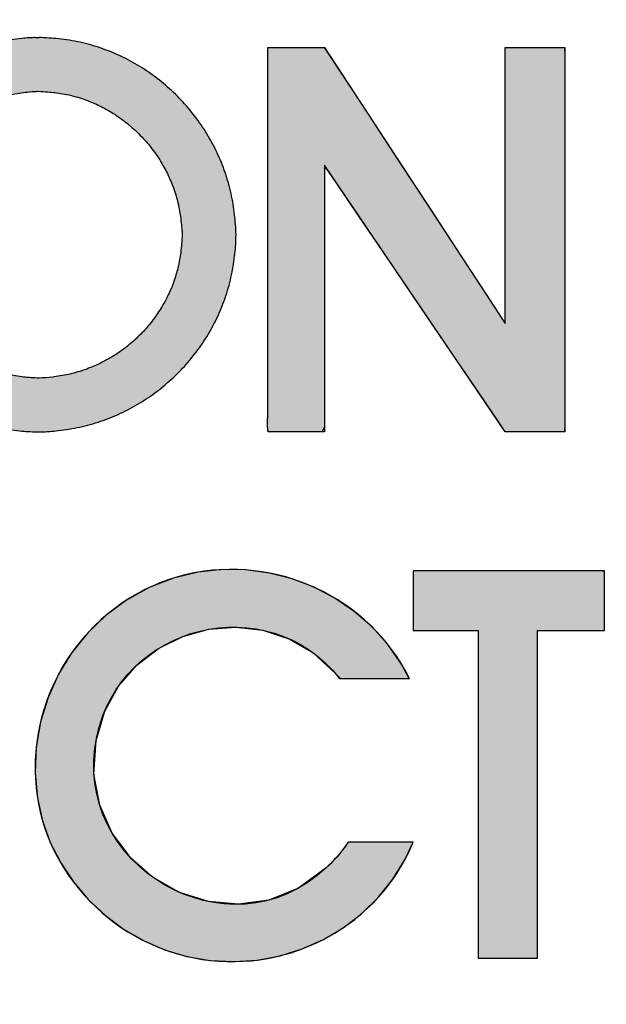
# Model space of a CAD drawing. Header units: inches. Extents: x 0 to 188, y 0 to 141.
# Tile 14 of 22: x 173.75 to 177.27, y 8.37 to 14.29. Entities that reach past the tile are written whole.
import ezdxf
from ezdxf import colors
from ezdxf.entities.mleader import LeaderData, LeaderLine
from ezdxf.math import Vec2, Vec3

# ---------------------------------------------------------------- set-up
doc = ezdxf.new("R2010")
doc.units = ezdxf.units.IN
doc.header["$MEASUREMENT"] = 0
doc.layers.add('Default', color=7, linetype='Continuous')

# ---------------------------------------------------------------- blocks, each defined once
blk = doc.blocks.new('_DOT')
at = {"color": 0}
blk.add_line((0, 0), (-1, 0), dxfattribs=at)
at = {"color": 0, "const_width": 0.333}
blk.add_lwpolyline([(-0.1665, 0, 1), (0.1665, 0, 1)], format="xyb", close=True, dxfattribs=at)
blk = doc.blocks.new('block_2')
at = {"layer": 'Default', "linetype": 'Continuous'}
for points in [[(0.24683, 0.05811), (0.23145, 0.04686), (0.215, 0.04023), (0.1981, 0.03788), (0.18134, 0.03942), (0.16533, 0.04452), (0.15068, 0.05279), (0.13798, 0.06387), (0.12784, 0.07742), (0.12087, 0.09305), (0.11767, 0.11041), (0.11884, 0.12913), (0.1237, 0.14549), (0.13141, 0.15943), (0.14153, 0.17108), (0.15359, 0.18031), (0.16711, 0.187), (0.1816, 0.19102), (0.19658, 0.19224), (0.21158, 0.19054), (0.22611, 0.18578), (0.2397, 0.17786), (0.25187, 0.16663), (0.25487, 0.16367), (0.25699, 0.16367), (0.2604, 0.16367), (0.26474, 0.16367), (0.2697, 0.16367), (0.27491, 0.16367), (0.28006, 0.16367), (0.28478, 0.16367), (0.28875, 0.16367), (0.29163, 0.16367), (0.29307, 0.16367), (0.28884, 0.17158), (0.28122, 0.18255), (0.2724, 0.19238), (0.26252, 0.201), (0.25172, 0.20837), (0.24015, 0.21442), (0.22795, 0.21909), (0.21526, 0.22232), (0.20223, 0.22406), (0.189, 0.22424), (0.17572, 0.2228), (0.16193, 0.2195), (0.1484, 0.21424), (0.13587, 0.2073), (0.12445, 0.19884), (0.11426, 0.18903), (0.1054, 0.17802), (0.09799, 0.16599), (0.09213, 0.1531), (0.08795, 0.13951), (0.08555, 0.1254), (0.08504, 0.11092), (0.08631, 0.09702), (0.08907, 0.08441), (0.0934, 0.07235), (0.09917, 0.06095), (0.10626, 0.05031), (0.11454, 0.04056), (0.12388, 0.03179), (0.13415, 0.02413), (0.14525, 0.01768), (0.15702, 0.01255), (0.16937, 0.00885), (0.18226, 0.00665), (0.19546, 0.00598), (0.20851, 0.00687), (0.22126, 0.00926), (0.23358, 0.0131), (0.24533, 0.01832), (0.25638, 0.02486), (0.26659, 0.03267), (0.27583, 0.04167), (0.28396, 0.05181), (0.29085, 0.06302), (0.29522, 0.07245), (0.29404, 0.07245), (0.2915, 0.07245), (0.28789, 0.07245), (0.28355, 0.07245), (0.27879, 0.07245), (0.27392, 0.07245), (0.26926, 0.07245), (0.26513, 0.07245), (0.26184, 0.07245), (0.25972, 0.07245), (0.25895, 0.07229), (0.25798, 0.07089), (0.25698, 0.06951), (0.25596, 0.06815), (0.25491, 0.06681), (0.25383, 0.06549), (0.25272, 0.0642), (0.25159, 0.06293), (0.25044, 0.06169), (0.24926, 0.06047), (0.24806, 0.05928)], [(0.29526, 0.19042), (0.29609, 0.19042), (0.29835, 0.19042), (0.30175, 0.19042), (0.30595, 0.19042), (0.31064, 0.19042), (0.31551, 0.19042), (0.32023, 0.19042), (0.3245, 0.19042), (0.328, 0.19042), (0.33041, 0.19042), (0.33141, 0.19042), (0.33142, 0.1871), (0.33142, 0.17639), (0.33142, 0.15982), (0.33142, 0.139), (0.33142, 0.11552), (0.33142, 0.09097), (0.33142, 0.06696), (0.33142, 0.04507), (0.33142, 0.02691), (0.33142, 0.01407), (0.33142, 0.00815), (0.33188, 0.00793), (0.33369, 0.00793), (0.33659, 0.00793), (0.34029, 0.00793), (0.34451, 0.00793), (0.34895, 0.00793), (0.35332, 0.00793), (0.35735, 0.00793), (0.36073, 0.00793), (0.36317, 0.00793), (0.3644, 0.00793), (0.36449, 0.00983), (0.36449, 0.01902), (0.36449, 0.03442), (0.36449, 0.05444), (0.36449, 0.07746), (0.36449, 0.10191), (0.36449, 0.12618), (0.36449, 0.14868), (0.36449, 0.16781), (0.36449, 0.18197), (0.36449, 0.18956), (0.36476, 0.19042), (0.36647, 0.19042), (0.36949, 0.19042), (0.37349, 0.19042), (0.37813, 0.19042), (0.3831, 0.19042), (0.38808, 0.19042), (0.39272, 0.19042), (0.39672, 0.19042), (0.39973, 0.19042), (0.40145, 0.19042), (0.40172, 0.19057), (0.40172, 0.19195), (0.40172, 0.19451), (0.40172, 0.19798), (0.40172, 0.20205), (0.40172, 0.20645), (0.40172, 0.21088), (0.40172, 0.21505), (0.40172, 0.21867), (0.40172, 0.22146), (0.40172, 0.22313), (0.39941, 0.22347), (0.39247, 0.22347), (0.38554, 0.22347), (0.3786, 0.22347), (0.37167, 0.22347), (0.36474, 0.22347), (0.3578, 0.22347), (0.35087, 0.22347), (0.34394, 0.22347), (0.337, 0.22347), (0.33007, 0.22347), (0.32409, 0.22347), (0.32146, 0.22347), (0.31882, 0.22347), (0.31618, 0.22347), (0.31354, 0.22347), (0.31091, 0.22347), (0.30827, 0.22347), (0.30563, 0.22347), (0.30299, 0.22347), (0.30036, 0.22347), (0.29772, 0.22347), (0.29538, 0.22346), (0.29532, 0.22263), (0.29528, 0.22063), (0.29525, 0.21769), (0.29524, 0.21408), (0.29523, 0.21003), (0.29523, 0.20579), (0.29524, 0.20161), (0.29524, 0.19774), (0.29525, 0.19442), (0.29526, 0.19189)]]:
    blk.add_hatch(color=7, dxfattribs=at).paths.add_polyline_path(points)
at = {"layer": 'Default', "color": 7, "linetype": 'Continuous'}
for points in [[(0.24683, 0.05811), (0.23145, 0.04686), (0.215, 0.04023), (0.1981, 0.03788), (0.18134, 0.03942), (0.16533, 0.04452), (0.15068, 0.05279), (0.13798, 0.06387), (0.12784, 0.07742), (0.12087, 0.09305), (0.11767, 0.11041), (0.11884, 0.12913), (0.1237, 0.14549), (0.13141, 0.15943), (0.14153, 0.17108), (0.15359, 0.18031), (0.16711, 0.187), (0.1816, 0.19102), (0.19658, 0.19224), (0.21158, 0.19054), (0.22611, 0.18578), (0.2397, 0.17786), (0.25187, 0.16663), (0.25487, 0.16367), (0.25699, 0.16367), (0.2604, 0.16367), (0.26474, 0.16367), (0.2697, 0.16367), (0.27491, 0.16367), (0.28006, 0.16367), (0.28478, 0.16367), (0.28875, 0.16367), (0.29163, 0.16367), (0.29307, 0.16367), (0.28884, 0.17158), (0.28122, 0.18255), (0.2724, 0.19238), (0.26252, 0.201), (0.25172, 0.20837), (0.24015, 0.21442), (0.22795, 0.21909), (0.21526, 0.22232), (0.20223, 0.22406), (0.189, 0.22424), (0.17572, 0.2228), (0.16193, 0.2195), (0.1484, 0.21424), (0.13587, 0.2073), (0.12445, 0.19884), (0.11426, 0.18903), (0.1054, 0.17802), (0.09799, 0.16599), (0.09213, 0.1531), (0.08795, 0.13951), (0.08555, 0.1254), (0.08504, 0.11092), (0.08631, 0.09702), (0.08907, 0.08441), (0.0934, 0.07235), (0.09917, 0.06095), (0.10626, 0.05031), (0.11454, 0.04056), (0.12388, 0.03179), (0.13415, 0.02413), (0.14525, 0.01768), (0.15702, 0.01255), (0.16937, 0.00885), (0.18226, 0.00665), (0.19546, 0.00598), (0.20851, 0.00687), (0.22126, 0.00926), (0.23358, 0.0131), (0.24533, 0.01832), (0.25638, 0.02486), (0.26659, 0.03267), (0.27583, 0.04167), (0.28396, 0.05181), (0.29085, 0.06302), (0.29522, 0.07245), (0.29404, 0.07245), (0.2915, 0.07245), (0.28789, 0.07245), (0.28355, 0.07245), (0.27879, 0.07245), (0.27392, 0.07245), (0.26926, 0.07245), (0.26513, 0.07245), (0.26184, 0.07245), (0.25972, 0.07245), (0.25895, 0.07229), (0.25798, 0.07089), (0.25698, 0.06951), (0.25596, 0.06815), (0.25491, 0.06681), (0.25383, 0.06549), (0.25272, 0.0642), (0.25159, 0.06293), (0.25044, 0.06169), (0.24926, 0.06047), (0.24806, 0.05928), (0.24683, 0.05811)], [(0.29526, 0.19042), (0.29609, 0.19042), (0.29835, 0.19042), (0.30175, 0.19042), (0.30595, 0.19042), (0.31064, 0.19042), (0.31551, 0.19042), (0.32023, 0.19042), (0.3245, 0.19042), (0.328, 0.19042), (0.33041, 0.19042), (0.33141, 0.19042), (0.33142, 0.1871), (0.33142, 0.17639), (0.33142, 0.15982), (0.33142, 0.139), (0.33142, 0.11552), (0.33142, 0.09097), (0.33142, 0.06696), (0.33142, 0.04507), (0.33142, 0.02691), (0.33142, 0.01407), (0.33142, 0.00815), (0.33188, 0.00793), (0.33369, 0.00793), (0.33659, 0.00793), (0.34029, 0.00793), (0.34451, 0.00793), (0.34895, 0.00793), (0.35332, 0.00793), (0.35735, 0.00793), (0.36073, 0.00793), (0.36317, 0.00793), (0.3644, 0.00793), (0.36449, 0.00983), (0.36449, 0.01902), (0.36449, 0.03442), (0.36449, 0.05444), (0.36449, 0.07746), (0.36449, 0.10191), (0.36449, 0.12618), (0.36449, 0.14868), (0.36449, 0.16781), (0.36449, 0.18197), (0.36449, 0.18956), (0.36476, 0.19042), (0.36647, 0.19042), (0.36949, 0.19042), (0.37349, 0.19042), (0.37813, 0.19042), (0.3831, 0.19042), (0.38808, 0.19042), (0.39272, 0.19042), (0.39672, 0.19042), (0.39973, 0.19042), (0.40145, 0.19042), (0.40172, 0.19057), (0.40172, 0.19195), (0.40172, 0.19451), (0.40172, 0.19798), (0.40172, 0.20205), (0.40172, 0.20645), (0.40172, 0.21088), (0.40172, 0.21505), (0.40172, 0.21867), (0.40172, 0.22146), (0.40172, 0.22313), (0.39941, 0.22347), (0.39247, 0.22347), (0.38554, 0.22347), (0.3786, 0.22347), (0.37167, 0.22347), (0.36474, 0.22347), (0.3578, 0.22347), (0.35087, 0.22347), (0.34394, 0.22347), (0.337, 0.22347), (0.33007, 0.22347), (0.32409, 0.22347), (0.32146, 0.22347), (0.31882, 0.22347), (0.31618, 0.22347), (0.31354, 0.22347), (0.31091, 0.22347), (0.30827, 0.22347), (0.30563, 0.22347), (0.30299, 0.22347), (0.30036, 0.22347), (0.29772, 0.22347), (0.29538, 0.22346), (0.29532, 0.22263), (0.29528, 0.22063), (0.29525, 0.21769), (0.29524, 0.21408), (0.29523, 0.21003), (0.29523, 0.20579), (0.29524, 0.20161), (0.29524, 0.19774), (0.29525, 0.19442), (0.29526, 0.19189), (0.29526, 0.19042)]]:
    blk.add_lwpolyline(points, close=True, dxfattribs=at)
for points, knots in [([(0.29317, 0.16367), (0.27083, 0.20894), (0.21875, 0.23279), (0.16984, 0.22163), (0.11624, 0.20938), (0.07967, 0.1572), (0.08561, 0.10278), (0.08997, 0.05451), (0.13028, 0.01424), (0.17784, 0.00724), (0.22689, -0.00026), (0.27634, 0.02614), (0.29526, 0.07245)], [0, 0, 0, 0, 0.25, 0.25, 0.25, 0.5, 0.5, 0.5, 0.75, 0.75, 0.75, 1, 1, 1, 1]), ([(0.40172, 0.22347), (0.37603, 0.22347), (0.35036, 0.22347), (0.32468, 0.22347), (0.31491, 0.22347), (0.30514, 0.22347), (0.29538, 0.22347), (0.29514, 0.22347), (0.29526, 0.19364), (0.29526, 0.19042)], [0, 0, 0, 0, 0.333333, 0.333333, 0.333333, 0.666667, 0.666667, 0.666667, 1, 1, 1, 1]), ([(0.24683, 0.05811), (0.19257, 0.0074), (0.10403, 0.05945), (0.11926, 0.13128), (0.13251, 0.19393), (0.21412, 0.21437), (0.25433, 0.16367)], [0, 0, 0, 0, 0.5, 0.5, 0.5, 1, 1, 1, 1])]:
    blk.add_open_spline(points, degree=3, knots=knots, dxfattribs=at)
for points in [[(0.40172, 0.19042), (0.40172, 0.19042), (0.40172, 0.22347), (0.40172, 0.22347)], [(0.29526, 0.19042), (0.29526, 0.19042), (0.33142, 0.19042), (0.33142, 0.19042)], [(0.33142, 0.19042), (0.33142, 0.19042), (0.33142, 0.00793), (0.33142, 0.00793)], [(0.36449, 0.00793), (0.36449, 0.00793), (0.36449, 0.19042), (0.36449, 0.19042)], [(0.36449, 0.19042), (0.36449, 0.19042), (0.40172, 0.19042), (0.40172, 0.19042)], [(0.25433, 0.16367), (0.25433, 0.16367), (0.29317, 0.16367), (0.29317, 0.16367)], [(0.25906, 0.07245), (0.25552, 0.06721), (0.25142, 0.06238), (0.24683, 0.05811)], [(0.29526, 0.07245), (0.29526, 0.07245), (0.25906, 0.07245), (0.25906, 0.07245)], [(0.33142, 0.00793), (0.33142, 0.00793), (0.36449, 0.00793), (0.36449, 0.00793)]]:
    blk.add_open_spline(points, degree=3, dxfattribs=at)
blk = doc.blocks.new('Block1')
at = {"layer": 'Default', "linetype": 'Continuous'}
h = blk.add_hatch(color=7, dxfattribs=at)
edge = h.paths.add_edge_path()
edge.add_spline(control_points=[(2.17777, 1.22006), (2.17707, 1.22003), (2.17586, 1.21996), (2.17326, 1.21981), (2.17188, 1.21972), (2.16649, 1.2191), (2.16251, 1.21853), (2.15431, 1.2168), (2.15052, 1.21575), (2.14263, 1.21308), (2.13899, 1.2116), (2.13155, 1.20809), (2.12809, 1.20619), (2.12115, 1.2019), (2.1179, 1.19962), (2.11151, 1.19462), (2.10851, 1.19199), (2.10271, 1.18634), (2.09999, 1.18339), (2.09483, 1.17716), (2.09244, 1.17393), (2.08796, 1.16717), (2.08592, 1.1637), (2.08218, 1.15646), (2.08053, 1.1528), (2.07758, 1.14515), (2.07633, 1.14132), (2.07423, 1.13331), (2.07342, 1.12936), (2.07222, 1.12107), (2.07187, 1.11702), (2.07163, 1.10864), (2.07175, 1.10464), (2.07244, 1.09649), (2.073, 1.09271), (2.07456, 1.08492), (2.07551, 1.08124), (2.07788, 1.07375), (2.07922, 1.07021), (2.08235, 1.06308), (2.08405, 1.05969), (2.08788, 1.05297), (2.08993, 1.04977), (2.0944, 1.04351), (2.09676, 1.04053), (2.10184, 1.03477), (2.10449, 1.03205), (2.11013, 1.02683), (2.11303, 1.02441), (2.11919, 1.01978), (2.12231, 1.01768), (2.12894, 1.01371), (2.13225, 1.01195), (2.13932, 1.00868), (2.14278, 1.00729), (2.15023, 1.00479), (2.15382, 1.00379), (2.16158, 1.00211), (2.16531, 1.00153), (2.17078, 1.00091), (2.17228, 1.0008), (2.17542, 1.00061), (2.17706, 1.00052), (2.18311, 1.00055), (2.18447, 1.00065), (2.18743, 1.00086), (2.18904, 1.00098), (2.19476, 1.00167), (2.19872, 1.00231), (2.20667, 1.00406), (2.21047, 1.00513), (2.21812, 1.00772), (2.22176, 1.00918), (2.22901, 1.01256), (2.23247, 1.0144), (2.23927, 1.0185), (2.24251, 1.02069), (2.24882, 1.02546), (2.2518, 1.02798), (2.25757, 1.03338), (2.26026, 1.03619), (2.26543, 1.04217), (2.26782, 1.04524), (2.27234, 1.05176), (2.27438, 1.05506), (2.27819, 1.06207), (2.27986, 1.06557), (2.28292, 1.07302), (2.2842, 1.07669), (2.28643, 1.08452), (2.2873, 1.08835), (2.28834, 1.09448), (2.28858, 1.09639), (2.28901, 1.10011), (2.2892, 1.10192), (2.28946, 1.10479), (2.2895, 1.10578), (2.28957, 1.1077), (2.2896, 1.10862), (2.28962, 1.11118), (2.2896, 1.11176), (2.28956, 1.11311), (2.28953, 1.11388), (2.28931, 1.11645), (2.28915, 1.1182), (2.28878, 1.12184), (2.28858, 1.12372), (2.28763, 1.12986), (2.28683, 1.13371), (2.28472, 1.14159), (2.2835, 1.14532), (2.28057, 1.15283), (2.27894, 1.1564), (2.27524, 1.1635), (2.27324, 1.16688), (2.26884, 1.17351), (2.26649, 1.17667), (2.26142, 1.18279), (2.25876, 1.18568), (2.25308, 1.19123), (2.25013, 1.19383), (2.2439, 1.19877), (2.2407, 1.20104), (2.23396, 1.2053), (2.23055, 1.20721), (2.22333, 1.21074), (2.21974, 1.21227), (2.21211, 1.21501), (2.20837, 1.21613), (2.20038, 1.21801), (2.19651, 1.2187), (2.18869, 1.21963), (2.18514, 1.21982), (2.18086, 1.22009), (2.18045, 1.22011), (2.18004, 1.22013)], knot_values=[0, 0, 0, 0, 0.006253, 0.006253, 0.012505, 0.012505, 0.030829, 0.030829, 0.048882, 0.048882, 0.066764, 0.066764, 0.084548, 0.084548, 0.102286, 0.102286, 0.120012, 0.120012, 0.137747, 0.137747, 0.15551, 0.15551, 0.173315, 0.173315, 0.191184, 0.191184, 0.20915, 0.20915, 0.227262, 0.227262, 0.245593, 0.245593, 0.263702, 0.263702, 0.281026, 0.281026, 0.298163, 0.298163, 0.315172, 0.315172, 0.332097, 0.332097, 0.348969, 0.348969, 0.365805, 0.365805, 0.382621, 0.382621, 0.39943, 0.39943, 0.41625, 0.41625, 0.433104, 0.433104, 0.450033, 0.450033, 0.467091, 0.467091, 0.484355, 0.484355, 0.491212, 0.491212, 0.49807, 0.49807, 0.505746, 0.505746, 0.513421, 0.513421, 0.531337, 0.531337, 0.549023, 0.549023, 0.566548, 0.566548, 0.583962, 0.583962, 0.601305, 0.601305, 0.618607, 0.618607, 0.635893, 0.635893, 0.65319, 0.65319, 0.67053, 0.67053, 0.687954, 0.687954, 0.705517, 0.705517, 0.72329, 0.72329, 0.732328, 0.732328, 0.741367, 0.741367, 0.744906, 0.744906, 0.748446, 0.748446, 0.750825, 0.750825, 0.753204, 0.753204, 0.762224, 0.762224, 0.771244, 0.771244, 0.789037, 0.789037, 0.806664, 0.806664, 0.824184, 0.824184, 0.841639, 0.841639, 0.859056, 0.859056, 0.876456, 0.876456, 0.893855, 0.893855, 0.91127, 0.91127, 0.928728, 0.928728, 0.946265, 0.946265, 0.963936, 0.963936, 0.981815, 0.981815, 0.998218, 0.998218, 1, 1, 1, 1], degree=3, periodic=0)
edge.add_line((2.18004, 1.22013), (2.17777, 1.22006))
edge = h.paths.add_edge_path()
edge.add_spline(control_points=[(2.17867, 1.19007), (2.17774, 1.19001), (2.17497, 1.18989), (2.17104, 1.18945), (2.16692, 1.18883), (2.16235, 1.18787), (2.15839, 1.18678), (2.15398, 1.18529), (2.15021, 1.18376), (2.14597, 1.18176), (2.14241, 1.17982), (2.13838, 1.17732), (2.13507, 1.17501), (2.1313, 1.17205), (2.12826, 1.16939), (2.12479, 1.16601), (2.12205, 1.16304), (2.11895, 1.15929), (2.11654, 1.15604), (2.11384, 1.15197), (2.11179, 1.14848), (2.10955, 1.14415), (2.10788, 1.14044), (2.10614, 1.13592), (2.10487, 1.13203), (2.10365, 1.12736), (2.10282, 1.12332), (2.10213, 1.11853), (2.10177, 1.11438), (2.10163, 1.10958), (2.10175, 1.10546), (2.10215, 1.10084), (2.10271, 1.09694), (2.1036, 1.09249), (2.10458, 1.08872), (2.10595, 1.08439), (2.10732, 1.08077), (2.10915, 1.07659), (2.11088, 1.07315), (2.11315, 1.06916), (2.11522, 1.06593), (2.11789, 1.06219), (2.12028, 1.05919), (2.12332, 1.05573), (2.12599, 1.05299), (2.12935, 1.04988), (2.13229, 1.04743), (2.13593, 1.0447), (2.1391, 1.04256), (2.14296, 1.04024), (2.14635, 1.03845), (2.15039, 1.03657), (2.15397, 1.03515), (2.15816, 1.03374), (2.1619, 1.0327), (2.16621, 1.03177), (2.17009, 1.03116), (2.17403, 1.03072), (2.17703, 1.03056), (2.18013, 1.03041), (2.18199, 1.03056), (2.18545, 1.03076), (2.18987, 1.03128), (2.1939, 1.03193), (2.19855, 1.03296), (2.20242, 1.03404), (2.2069, 1.03556), (2.2106, 1.03705), (2.21488, 1.03904), (2.21838, 1.0409), (2.22243, 1.04334), (2.2257, 1.04555), (2.22946, 1.0484), (2.23247, 1.05094), (2.23591, 1.05416), (2.23864, 1.057), (2.24171, 1.06055), (2.24412, 1.06366), (2.24678, 1.0675), (2.24886, 1.07086), (2.25108, 1.07494), (2.25279, 1.07852), (2.25455, 1.08281), (2.25586, 1.08659), (2.25714, 1.09106), (2.25803, 1.09501), (2.25879, 1.09966), (2.25923, 1.10375), (2.25955, 1.10706), (2.25959, 1.1086), (2.25963, 1.11021), (2.25962, 1.1109), (2.25959, 1.11195), (2.25933, 1.11493), (2.25895, 1.11902), (2.25826, 1.12368), (2.25743, 1.12764), (2.25622, 1.13218), (2.25497, 1.13599), (2.25326, 1.14038), (2.25161, 1.14401), (2.24942, 1.14821), (2.2474, 1.15163), (2.24476, 1.15559), (2.24239, 1.15877), (2.23935, 1.16245), (2.23666, 1.16537), (2.23325, 1.16871), (2.23028, 1.17132), (2.22655, 1.17427), (2.22332, 1.17657), (2.21933, 1.17909), (2.21586, 1.18103), (2.21165, 1.18309), (2.20798, 1.18465), (2.2036, 1.18623), (2.19974, 1.18738), (2.19521, 1.18845), (2.19121, 1.18916), (2.18677, 1.18967), (2.18321, 1.1899), (2.17961, 1.19013), (2.17909, 1.19014), (2.17877, 1.19009), (2.17867, 1.19007)], knot_values=[0, 0, 0, 0, 0.012505, 0.012505, 0.030829, 0.030829, 0.048882, 0.048882, 0.066764, 0.066764, 0.084548, 0.084548, 0.102286, 0.102286, 0.120012, 0.120012, 0.137747, 0.137747, 0.15551, 0.15551, 0.173315, 0.173315, 0.191184, 0.191184, 0.20915, 0.20915, 0.227262, 0.227262, 0.245593, 0.245593, 0.263702, 0.263702, 0.281026, 0.281026, 0.298163, 0.298163, 0.315172, 0.315172, 0.332097, 0.332097, 0.348969, 0.348969, 0.365805, 0.365805, 0.382621, 0.382621, 0.39943, 0.39943, 0.41625, 0.41625, 0.433104, 0.433104, 0.450033, 0.450033, 0.467091, 0.467091, 0.484355, 0.484355, 0.49807, 0.49807, 0.49807, 0.513421, 0.513421, 0.531337, 0.531337, 0.549023, 0.549023, 0.566548, 0.566548, 0.583962, 0.583962, 0.601305, 0.601305, 0.618607, 0.618607, 0.635893, 0.635893, 0.65319, 0.65319, 0.67053, 0.67053, 0.687954, 0.687954, 0.705517, 0.705517, 0.72329, 0.72329, 0.741367, 0.741367, 0.748446, 0.748446, 0.748446, 0.753204, 0.753204, 0.771244, 0.771244, 0.789037, 0.789037, 0.806664, 0.806664, 0.824184, 0.824184, 0.841639, 0.841639, 0.859056, 0.859056, 0.876456, 0.876456, 0.893855, 0.893855, 0.91127, 0.91127, 0.928728, 0.928728, 0.946265, 0.946265, 0.963936, 0.963936, 0.981815, 0.981815, 0.998218, 0.998218, 0.998218, 1, 1, 1, 1], degree=3, periodic=0)
blk.add_hatch(color=7, dxfattribs=at).paths.add_polyline_path([(2.3073, 1.21448), (2.3073, 1.19871), (2.3073, 1.18293), (2.3073, 1.16716), (2.3073, 1.15138), (2.3073, 1.13561), (2.3073, 1.11983), (2.3073, 1.10406), (2.3073, 1.08828), (2.3073, 1.07727), (2.3073, 1.06864), (2.3073, 1.06001), (2.3073, 1.05138), (2.3073, 1.04275), (2.3073, 1.03412), (2.3073, 1.0255), (2.3073, 1.01687), (2.3073, 1.01096), (2.30727, 1.01006), (2.30723, 1.00867), (2.3072, 1.00697), (2.30718, 1.00516), (2.3072, 1.00342), (2.30727, 1.00194), (2.30742, 1.00092), (2.30765, 1.00054), (2.31138, 1.00054), (2.31512, 1.00054), (2.31885, 1.00054), (2.32258, 1.00054), (2.32631, 1.00054), (2.33004, 1.00054), (2.33378, 1.00054), (2.33752, 1.00054), (2.33877, 1.00323), (2.33877, 1.01597), (2.33877, 1.0364), (2.33877, 1.06144), (2.33877, 1.08803), (2.33877, 1.11307), (2.33877, 1.1335), (2.33877, 1.14624), (2.33924, 1.14824), (2.34567, 1.13875), (2.35802, 1.12054), (2.37419, 1.0967), (2.3921, 1.07028), (2.40967, 1.04439), (2.4248, 1.02208), (2.43541, 1.00643), (2.43941, 1.00054), (2.44072, 1.00054), (2.44421, 1.00054), (2.44918, 1.00054), (2.45496, 1.00054), (2.46085, 1.00054), (2.46617, 1.00054), (2.47023, 1.00054), (2.47235, 1.00054), (2.4725, 1.00442), (2.4725, 1.02279), (2.4725, 1.05224), (2.4725, 1.08835), (2.4725, 1.12667), (2.4725, 1.16278), (2.4725, 1.19223), (2.4725, 1.2106), (2.47235, 1.21448), (2.47023, 1.21448), (2.46617, 1.21448), (2.46085, 1.21448), (2.45496, 1.21448), (2.44918, 1.21448), (2.44421, 1.21448), (2.44072, 1.21448), (2.43941, 1.21448), (2.43941, 1.20838), (2.43941, 1.19218), (2.43941, 1.16909), (2.43941, 1.14227), (2.43941, 1.11493), (2.43941, 1.09024), (2.43941, 1.07139), (2.43941, 1.06156), (2.43758, 1.06364), (2.42894, 1.07682), (2.41508, 1.09797), (2.3981, 1.1239), (2.38007, 1.15143), (2.36309, 1.17736), (2.34923, 1.19851), (2.34059, 1.21169), (2.33862, 1.21448), (2.33661, 1.21448), (2.33275, 1.21448), (2.32769, 1.21448), (2.32209, 1.21448), (2.3166, 1.21448), (2.31187, 1.21448), (2.30855, 1.21448)])
at = {"layer": 'Default', "color": 7, "linetype": 'Continuous'}
blk.add_line((2.17777, 1.22006), (2.18004, 1.22013), dxfattribs=at)
blk.add_lwpolyline([(2.3073, 1.21448), (2.30855, 1.21448), (2.31187, 1.21448), (2.3166, 1.21448), (2.32209, 1.21448), (2.32769, 1.21448), (2.33275, 1.21448), (2.33661, 1.21448), (2.33862, 1.21448), (2.34059, 1.21169), (2.34923, 1.19851), (2.36309, 1.17736), (2.38007, 1.15143), (2.3981, 1.1239), (2.41508, 1.09797), (2.42894, 1.07682), (2.43758, 1.06364), (2.43941, 1.06156), (2.43941, 1.07139), (2.43941, 1.09024), (2.43941, 1.11493), (2.43941, 1.14227), (2.43941, 1.16909), (2.43941, 1.19218), (2.43941, 1.20838), (2.43941, 1.21448), (2.44072, 1.21448), (2.44421, 1.21448), (2.44918, 1.21448), (2.45496, 1.21448), (2.46085, 1.21448), (2.46617, 1.21448), (2.47023, 1.21448), (2.47235, 1.21448), (2.4725, 1.2106), (2.4725, 1.19223), (2.4725, 1.16278), (2.4725, 1.12667), (2.4725, 1.08835), (2.4725, 1.05224), (2.4725, 1.02279), (2.4725, 1.00442), (2.47235, 1.00054), (2.47023, 1.00054), (2.46617, 1.00054), (2.46085, 1.00054), (2.45496, 1.00054), (2.44918, 1.00054), (2.44421, 1.00054), (2.44072, 1.00054), (2.43941, 1.00054), (2.43541, 1.00643), (2.4248, 1.02208), (2.40967, 1.04439), (2.3921, 1.07028), (2.37419, 1.0967), (2.35802, 1.12054), (2.34567, 1.13875), (2.33924, 1.14824), (2.33877, 1.14624), (2.33877, 1.1335), (2.33877, 1.11307), (2.33877, 1.08803), (2.33877, 1.06144), (2.33877, 1.0364), (2.33877, 1.01597), (2.33877, 1.00323), (2.33752, 1.00054), (2.33378, 1.00054), (2.33004, 1.00054), (2.32631, 1.00054), (2.32258, 1.00054), (2.31885, 1.00054), (2.31512, 1.00054), (2.31138, 1.00054), (2.30765, 1.00054), (2.30742, 1.00092), (2.30727, 1.00194), (2.3072, 1.00342), (2.30718, 1.00516), (2.3072, 1.00697), (2.30723, 1.00867), (2.30727, 1.01006), (2.3073, 1.01096), (2.3073, 1.01687), (2.3073, 1.0255), (2.3073, 1.03412), (2.3073, 1.04275), (2.3073, 1.05138), (2.3073, 1.06001), (2.3073, 1.06864), (2.3073, 1.07727), (2.3073, 1.08828), (2.3073, 1.10406), (2.3073, 1.11983), (2.3073, 1.13561), (2.3073, 1.15138), (2.3073, 1.16716), (2.3073, 1.18293), (2.3073, 1.19871), (2.3073, 1.21448)], close=True, dxfattribs=at)
for points, knots in [([(2.17777, 1.22006), (2.17707, 1.22003), (2.17586, 1.21996), (2.17326, 1.21981), (2.17188, 1.21972), (2.16649, 1.2191), (2.16251, 1.21853), (2.15431, 1.2168), (2.15052, 1.21575), (2.14263, 1.21308), (2.13899, 1.2116), (2.13155, 1.20809), (2.12809, 1.20619), (2.12115, 1.2019), (2.1179, 1.19962), (2.11151, 1.19462), (2.10851, 1.19199), (2.10271, 1.18634), (2.09999, 1.18339), (2.09483, 1.17716), (2.09244, 1.17393), (2.08796, 1.16717), (2.08592, 1.1637), (2.08218, 1.15646), (2.08053, 1.1528), (2.07758, 1.14515), (2.07633, 1.14132), (2.07423, 1.13331), (2.07342, 1.12936), (2.07222, 1.12107), (2.07187, 1.11702), (2.07163, 1.10864), (2.07175, 1.10464), (2.07244, 1.09649), (2.073, 1.09271), (2.07456, 1.08492), (2.07551, 1.08124), (2.07788, 1.07375), (2.07922, 1.07021), (2.08235, 1.06308), (2.08405, 1.05969), (2.08788, 1.05297), (2.08993, 1.04977), (2.0944, 1.04351), (2.09676, 1.04053), (2.10184, 1.03477), (2.10449, 1.03205), (2.11013, 1.02683), (2.11303, 1.02441), (2.11919, 1.01978), (2.12231, 1.01768), (2.12894, 1.01371), (2.13225, 1.01195), (2.13932, 1.00868), (2.14278, 1.00729), (2.15023, 1.00479), (2.15382, 1.00379), (2.16158, 1.00211), (2.16531, 1.00153), (2.17078, 1.00091), (2.17228, 1.0008), (2.17542, 1.00061), (2.17706, 1.00052), (2.18311, 1.00055), (2.18447, 1.00065), (2.18743, 1.00086), (2.18904, 1.00098), (2.19476, 1.00167), (2.19872, 1.00231), (2.20667, 1.00406), (2.21047, 1.00513), (2.21812, 1.00772), (2.22176, 1.00918), (2.22901, 1.01256), (2.23247, 1.0144), (2.23927, 1.0185), (2.24251, 1.02069), (2.24882, 1.02546), (2.2518, 1.02798), (2.25757, 1.03338), (2.26026, 1.03619), (2.26543, 1.04217), (2.26782, 1.04524), (2.27234, 1.05176), (2.27438, 1.05506), (2.27819, 1.06207), (2.27986, 1.06557), (2.28292, 1.07302), (2.2842, 1.07669), (2.28643, 1.08452), (2.2873, 1.08835), (2.28834, 1.09448), (2.28858, 1.09639), (2.28901, 1.10011), (2.2892, 1.10192), (2.28946, 1.10479), (2.2895, 1.10578), (2.28957, 1.1077), (2.2896, 1.10862), (2.28962, 1.11118), (2.2896, 1.11176), (2.28956, 1.11311), (2.28953, 1.11388), (2.28931, 1.11645), (2.28915, 1.1182), (2.28878, 1.12184), (2.28858, 1.12372), (2.28763, 1.12986), (2.28683, 1.13371), (2.28472, 1.14159), (2.2835, 1.14532), (2.28057, 1.15283), (2.27894, 1.1564), (2.27524, 1.1635), (2.27324, 1.16688), (2.26884, 1.17351), (2.26649, 1.17667), (2.26142, 1.18279), (2.25876, 1.18568), (2.25308, 1.19123), (2.25013, 1.19383), (2.2439, 1.19877), (2.2407, 1.20104), (2.23396, 1.2053), (2.23055, 1.20721), (2.22333, 1.21074), (2.21974, 1.21227), (2.21211, 1.21501), (2.20837, 1.21613), (2.20038, 1.21801), (2.19651, 1.2187), (2.18869, 1.21963), (2.18514, 1.21982), (2.18086, 1.22009), (2.18045, 1.22011), (2.18004, 1.22013)], [0, 0, 0, 0, 0.006253, 0.006253, 0.012505, 0.012505, 0.030829, 0.030829, 0.048882, 0.048882, 0.066764, 0.066764, 0.084548, 0.084548, 0.102286, 0.102286, 0.120012, 0.120012, 0.137747, 0.137747, 0.15551, 0.15551, 0.173315, 0.173315, 0.191184, 0.191184, 0.20915, 0.20915, 0.227262, 0.227262, 0.245593, 0.245593, 0.263702, 0.263702, 0.281026, 0.281026, 0.298163, 0.298163, 0.315172, 0.315172, 0.332097, 0.332097, 0.348969, 0.348969, 0.365805, 0.365805, 0.382621, 0.382621, 0.39943, 0.39943, 0.41625, 0.41625, 0.433104, 0.433104, 0.450033, 0.450033, 0.467091, 0.467091, 0.484355, 0.484355, 0.491212, 0.491212, 0.49807, 0.49807, 0.505746, 0.505746, 0.513421, 0.513421, 0.531337, 0.531337, 0.549023, 0.549023, 0.566548, 0.566548, 0.583962, 0.583962, 0.601305, 0.601305, 0.618607, 0.618607, 0.635893, 0.635893, 0.65319, 0.65319, 0.67053, 0.67053, 0.687954, 0.687954, 0.705517, 0.705517, 0.72329, 0.72329, 0.732328, 0.732328, 0.741367, 0.741367, 0.744906, 0.744906, 0.748446, 0.748446, 0.750825, 0.750825, 0.753204, 0.753204, 0.762224, 0.762224, 0.771244, 0.771244, 0.789037, 0.789037, 0.806664, 0.806664, 0.824184, 0.824184, 0.841639, 0.841639, 0.859056, 0.859056, 0.876456, 0.876456, 0.893855, 0.893855, 0.91127, 0.91127, 0.928728, 0.928728, 0.946265, 0.946265, 0.963936, 0.963936, 0.981815, 0.981815, 0.998218, 0.998218, 1, 1, 1, 1]), ([(2.33877, 1.00054), (2.32836, 1.00054), (2.31803, 1.00054), (2.30765, 1.00054), (2.30686, 1.00054), (2.3073, 1.01015), (2.3073, 1.01112), (2.3073, 1.03508), (2.3073, 1.05905), (2.3073, 1.08302), (2.3073, 1.12684), (2.3073, 1.17066), (2.3073, 1.21448)], [0, 0, 0, 0, 0.25, 0.25, 0.25, 0.5, 0.5, 0.5, 0.75, 0.75, 0.75, 1, 1, 1, 1]), ([(2.17867, 1.19007), (2.17774, 1.19001), (2.17497, 1.18989), (2.17104, 1.18945), (2.16692, 1.18883), (2.16235, 1.18787), (2.15839, 1.18678), (2.15398, 1.18529), (2.15021, 1.18376), (2.14597, 1.18176), (2.14241, 1.17982), (2.13838, 1.17732), (2.13507, 1.17501), (2.1313, 1.17205), (2.12826, 1.16939), (2.12479, 1.16601), (2.12205, 1.16304), (2.11895, 1.15929), (2.11654, 1.15604), (2.11384, 1.15197), (2.11179, 1.14848), (2.10955, 1.14415), (2.10788, 1.14044), (2.10614, 1.13592), (2.10487, 1.13203), (2.10365, 1.12736), (2.10282, 1.12332), (2.10213, 1.11853), (2.10177, 1.11438), (2.10163, 1.10958), (2.10175, 1.10546), (2.10215, 1.10084), (2.10271, 1.09694), (2.1036, 1.09249), (2.10458, 1.08872), (2.10595, 1.08439), (2.10732, 1.08077), (2.10915, 1.07659), (2.11088, 1.07315), (2.11315, 1.06916), (2.11522, 1.06593), (2.11789, 1.06219), (2.12028, 1.05919), (2.12332, 1.05573), (2.12599, 1.05299), (2.12935, 1.04988), (2.13229, 1.04743), (2.13593, 1.0447), (2.1391, 1.04256), (2.14296, 1.04024), (2.14635, 1.03845), (2.15039, 1.03657), (2.15397, 1.03515), (2.15816, 1.03374), (2.1619, 1.0327), (2.16621, 1.03177), (2.17009, 1.03116), (2.17403, 1.03072), (2.17703, 1.03056), (2.18013, 1.03041), (2.18199, 1.03056), (2.18545, 1.03076), (2.18987, 1.03128), (2.1939, 1.03193), (2.19855, 1.03296), (2.20242, 1.03404), (2.2069, 1.03556), (2.2106, 1.03705), (2.21488, 1.03904), (2.21838, 1.0409), (2.22243, 1.04334), (2.2257, 1.04555), (2.22946, 1.0484), (2.23247, 1.05094), (2.23591, 1.05416), (2.23864, 1.057), (2.24171, 1.06055), (2.24412, 1.06366), (2.24678, 1.0675), (2.24886, 1.07086), (2.25108, 1.07494), (2.25279, 1.07852), (2.25455, 1.08281), (2.25586, 1.08659), (2.25714, 1.09106), (2.25803, 1.09501), (2.25879, 1.09966), (2.25923, 1.10375), (2.25955, 1.10706), (2.25959, 1.1086), (2.25963, 1.11021), (2.25962, 1.1109), (2.25959, 1.11195), (2.25933, 1.11493), (2.25895, 1.11902), (2.25826, 1.12368), (2.25743, 1.12764), (2.25622, 1.13218), (2.25497, 1.13599), (2.25326, 1.14038), (2.25161, 1.14401), (2.24942, 1.14821), (2.2474, 1.15163), (2.24476, 1.15559), (2.24239, 1.15877), (2.23935, 1.16245), (2.23666, 1.16537), (2.23325, 1.16871), (2.23028, 1.17132), (2.22655, 1.17427), (2.22332, 1.17657), (2.21933, 1.17909), (2.21586, 1.18103), (2.21165, 1.18309), (2.20798, 1.18465), (2.2036, 1.18623), (2.19974, 1.18738), (2.19521, 1.18845), (2.19121, 1.18916), (2.18677, 1.18967), (2.18321, 1.1899), (2.17961, 1.19013), (2.17909, 1.19014), (2.17877, 1.19009), (2.17867, 1.19007)], [0, 0, 0, 0, 0.012505, 0.012505, 0.030829, 0.030829, 0.048882, 0.048882, 0.066764, 0.066764, 0.084548, 0.084548, 0.102286, 0.102286, 0.120012, 0.120012, 0.137747, 0.137747, 0.15551, 0.15551, 0.173315, 0.173315, 0.191184, 0.191184, 0.20915, 0.20915, 0.227262, 0.227262, 0.245593, 0.245593, 0.263702, 0.263702, 0.281026, 0.281026, 0.298163, 0.298163, 0.315172, 0.315172, 0.332097, 0.332097, 0.348969, 0.348969, 0.365805, 0.365805, 0.382621, 0.382621, 0.39943, 0.39943, 0.41625, 0.41625, 0.433104, 0.433104, 0.450033, 0.450033, 0.467091, 0.467091, 0.484355, 0.484355, 0.49807, 0.49807, 0.49807, 0.513421, 0.513421, 0.531337, 0.531337, 0.549023, 0.549023, 0.566548, 0.566548, 0.583962, 0.583962, 0.601305, 0.601305, 0.618607, 0.618607, 0.635893, 0.635893, 0.65319, 0.65319, 0.67053, 0.67053, 0.687954, 0.687954, 0.705517, 0.705517, 0.72329, 0.72329, 0.741367, 0.741367, 0.748446, 0.748446, 0.748446, 0.753204, 0.753204, 0.771244, 0.771244, 0.789037, 0.789037, 0.806664, 0.806664, 0.824184, 0.824184, 0.841639, 0.841639, 0.859056, 0.859056, 0.876456, 0.876456, 0.893855, 0.893855, 0.91127, 0.91127, 0.928728, 0.928728, 0.946265, 0.946265, 0.963936, 0.963936, 0.981815, 0.981815, 0.998218, 0.998218, 0.998218, 1, 1, 1, 1])]:
    blk.add_open_spline(points, degree=3, knots=knots, dxfattribs=at)
for points in [[(2.3073, 1.21448), (2.3073, 1.21448), (2.33877, 1.21448), (2.33877, 1.21448)], [(2.33877, 1.21448), (2.33877, 1.21448), (2.43941, 1.06085), (2.43941, 1.06085)], [(2.43941, 1.06085), (2.43941, 1.06085), (2.43941, 1.21448), (2.43941, 1.21448)], [(2.43941, 1.21448), (2.43941, 1.21448), (2.4725, 1.21448), (2.4725, 1.21448)], [(2.4725, 1.21448), (2.4725, 1.21448), (2.4725, 1.00054), (2.4725, 1.00054)], [(2.43941, 1.00054), (2.43941, 1.00054), (2.33877, 1.14893), (2.33877, 1.14893)], [(2.33877, 1.14893), (2.33877, 1.14893), (2.33877, 1.00054), (2.33877, 1.00054)], [(2.4725, 1.00054), (2.4725, 1.00054), (2.43941, 1.00054), (2.43941, 1.00054)]]:
    blk.add_open_spline(points, degree=3, dxfattribs=at)
at = {"layer": 'Default', "color": 7}
blk.add_blockref('block_2', (2.0929, 0.69957), dxfattribs=at)
blk = doc.blocks.new('Block13')
at = {"layer": 'Default', "color": 7}
blk.add_blockref('Block1', (0.03706, 0.08409), dxfattribs=at)
blk = doc.blocks.new('Block11')
at = {"layer": 'Default', "color": 7}
blk.add_blockref('Block13', (0, 0), dxfattribs=at)
blk = doc.blocks.new('Block10')
at = {"layer": 'Default', "color": 7}
blk.add_blockref('Block11', (0, 0), dxfattribs=at)
blk = doc.blocks.new('Block222')
at = {"layer": 'Default', "color": 7, "xscale": 15, "yscale": 15, "zscale": 15}
blk.add_blockref('Block10', (121.7133, -88.163), dxfattribs=at)
at = {"layer": 'Default', "color": 7, "linetype": 'Continuous'}
ml = blk.add_multileader_mtext('Standard', dxfattribs=at)
ml.set_content('{\\pxsm0.9;\\fArial|b1||i0||c0|p34;\\W1.;SDC246U36BK\\P}', color=7)
ml.set_leader_properties()
ml.set_arrow_properties(name='DOT')
ml.build(insert=Vec2(0, 0))
ml.multileader.update_dxf_attribs({"leader_type": 0, "dogleg_length": 0, "arrow_head_size": 2.25})
ctx = ml.context
ctx.base_point, ctx.char_height, ctx.arrow_head_size, ctx.landing_gap_size = Vec3(152.3187, -85.8331), 2.25, 2.25, 0.7875
ctx.text_align_type = 1
notes = []
notes.append((ctx, [(0, (0, 0, 0), (0, 0), (1, 0), 1, [])]))
ctx.mtext.insert, ctx.mtext.alignment = Vec3(163.4325, -84.6867), 2
for ctx, leaders in notes:
    for number, flags, end, landing, length, lines in leaders:
        leader = LeaderData()
        leader.index, (leader.has_last_leader_line, leader.has_dogleg_vector, leader.attachment_direction) = number, flags
        leader.last_leader_point, leader.dogleg_vector, leader.dogleg_length = Vec3(end), Vec3(landing), length
        for number, points, colour, breaks in lines:
            line = LeaderLine()
            line.index, line.vertices, line.color, line.breaks = number, Vec3.list(points), colors.encode_raw_color(colour), breaks
            leader.lines.append(line)
        ctx.leaders.append(leader)

msp = doc.modelspace()

# ---------------------------------------------------------------- block references
at = {"layer": 'Default', "color": 7, "xscale": 0.72, "yscale": 0.72, "zscale": 0.72}
msp.add_blockref('Block222', (62.2859, 63.58), dxfattribs=at)

doc.saveas('drawing.dxf')
